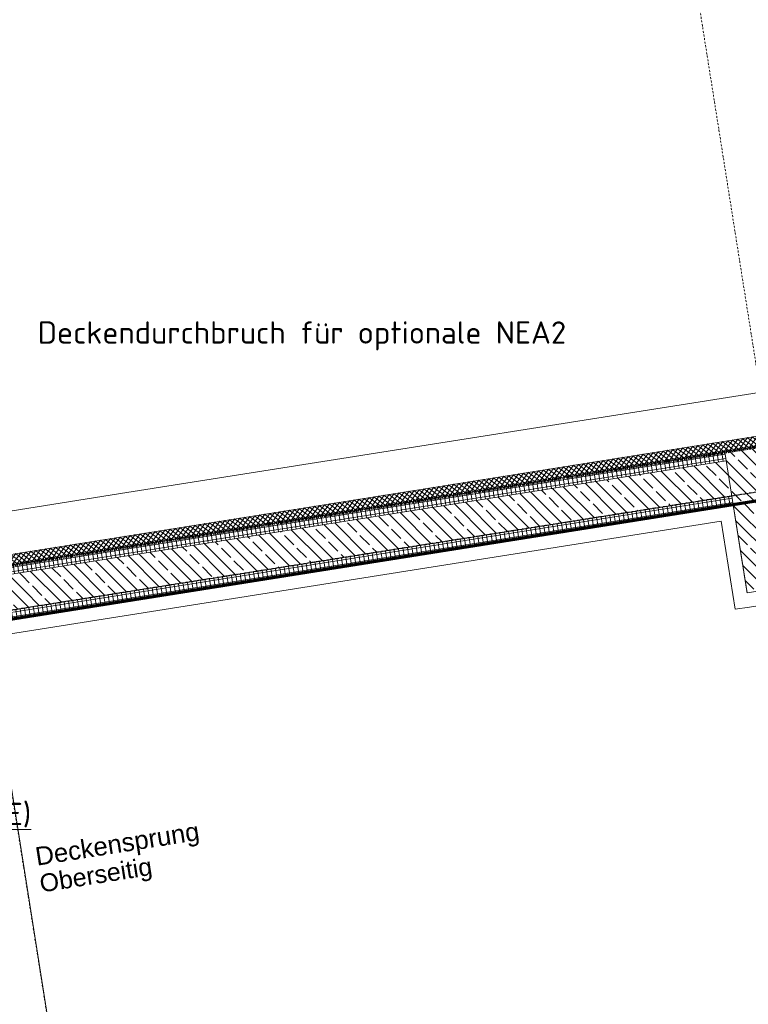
# Model space of a CAD drawing. Header units: millimetres. Extents: x 1523 to 75153, y -41886 to 10268.
# Tile 12 of 54: x 24130 to 28218, y -16506 to -10985. Entities that reach past the tile are written whole.
import ezdxf

# ---------------------------------------------------------------- set-up
doc = ezdxf.new("R2010")
doc.units = ezdxf.units.MM
for name, pattern in [('_Projekt 07 -  _  -  _  -  _  -', [7.5, 3.5, -2, 0, -2]), ('CAx_nichtHalbton', [20001.0584, 10000, -0.5292, 10000, -0.5292]), ('IMPORT-STRICHPUNKT _7_', [20, 10, -5, 0, -5]), ('Rasterlinie', [22.225, 12.7, -3.175, 3.175, -3.175]), ('Verdeckt 2x', [3.572, 2.3813, -1.1907])]:
    doc.linetypes.add(name, pattern=pattern)
for name, color, linetype, lineweight, true_color in [('10 VSI--Wärmeschutz _veritkal_', 7, 'Continuous', 13, 0x656565), ('90 A--Achsraster _1_50_', 7, 'IMPORT-STRICHPUNKT _7_', 13, 0x656565), ('97 A--Etiketten _ Deckensprung', 7, 'Continuous', 13, 0x656565), ('Neubau_10 A--Stütze', 7, 'Continuous', 13, 0x656565), ('Neubau_10 A--Wand außen _tragend_', 7, 'Continuous', 13, 0x656565), ('Neubau_10 VSI--Wärmeschutz _veritkal_', 7, 'Continuous', 13, 0x656565), ('Neubau_20 A--Bodenplatte', 7, 'Continuous', 13, 0x656565), ('Neubau_20 A--Gründungsbelag', 7, 'Continuous', 13, 0x656565), ('Xref_706_5_--_ÜP_-1_000_16_Übersichtsplan UG_IFC 2025_01_13_dwg', 7, 'Continuous', 13, 0x767676), ('XX', 7, 'Continuous', 18, 0x804040)]:
    doc.layers.add(name, color=color, linetype=linetype, lineweight=lineweight, true_color=true_color)
for name, color, linetype, lineweight in [('M-EQPM-___-IDEN', 7, 'Continuous', 9), ('S-GRID-____-OTLN', 7, 'Continuous', 9), ('Text', 7, 'Continuous', 9)]:
    doc.layers.add(name, color=color, linetype=linetype, lineweight=lineweight)
doc.styles.add('Arial_3', font='arial.ttf', dxfattribs={"height": 100})
doc.styles.add('Arial_B', font='txt', dxfattribs={"height": 103.174603})
doc.styles.add('ISOCPEUR', font='isocpeur.ttf', dxfattribs={"height": 125})
pattern_1 = [(275.336, (0, 0), (24.891662, 2.324905), []), (5.336, (0, 0), (-2.324905, 24.891662), [])]
pattern_2 = [(221.336, (0, 0), (-99.07104, 112.6274), []), (221.336, (33.02, -37.54), (-99.07104, 112.6274), []), (221.336, (66.05, -75.08), (-99.07104, 112.6274), [75, -25])]

# ---------------------------------------------------------------- blocks, each defined once
blk = doc.blocks.new('Xref_706_5_--_ÜP_-1_000_11_Übersichtsplan UG_IFC 2024_09_30_dwg_Standard-Rastermarker_7-41960560-SuD_-1UG gesamt Plot  - Blatt 2')
at = {"layer": '90 A--Achsraster _1_50_', "color": 9, "true_color": 0xcbcbcb}
blk.add_line((38626.4, 0), (93805.6, 0), dxfattribs=at)
blk = doc.blocks.new('Xref_706_5_--_ÜP_-1_000_11_Übersichtsplan UG_IFC 2024_09_30_dwg_Standard-Rastermarker_12-V5-SuD_-1UG gesamt Plot  - Blatt 2')
at = {"layer": '90 A--Achsraster _1_50_', "color": 9, "true_color": 0xcbcbcb}
blk.add_line((0, 0), (28500, 0), dxfattribs=at)
blk = doc.blocks.new('Xref_706_5_--_ÜP_-1_000_16_Übersichtsplan UG_IFC 2025_01_13_dwg-35469238-SuD_-1UG gesamt Plot  - Blatt 2')
at = {"layer": '10 VSI--Wärmeschutz _veritkal_', "true_color": 0xcbcbcb}
h = blk.add_hatch(dxfattribs=at)
h.set_pattern_fill('FP_9', color=9, style=0, pattern_type=2)
h.set_pattern_definition([(320.336, (0, 0), (12.765685, 15.396015), []), (50.336, (0, 0), (-15.396015, 12.765685), [])])
h.paths.add_polyline_path([(9890.8, -67093.8), (9445.7, -62328.6), (9386, -62334.1), (9831.1, -67099.4)])
h.paths.add_polyline_path([(9445.7, -62328.6), (9298.8, -60755.4), (9239, -60761), (9386, -62334.1), (9442.4, -62328.9)])
at = {"layer": 'Neubau_10 A--Stütze', "true_color": 0xcbcbcb}
h = blk.add_hatch(dxfattribs=at)
h.set_pattern_fill('FP_6', color=9, style=0, pattern_type=2)
h.set_pattern_definition(pattern_2)
h.paths.add_polyline_path([(10242.2, -62254.2), (10195.7, -61756.3), (9399.2, -61830.7), (9445.7, -62328.6), (10200.5, -62258.1)])
at = {"layer": 'Neubau_10 A--Wand außen _tragend_', "true_color": 0xcbcbcb}
h = blk.add_hatch(dxfattribs=at)
h.set_pattern_fill('FP_5', color=9, style=0, pattern_type=2)
h.set_pattern_definition(pattern_1)
h.paths.add_polyline_path([(9867.5, -66306.6), (9495.5, -62323.9), (9445.7, -62328.6), (9817.7, -66311.2)])
h = blk.add_hatch(dxfattribs=at)
h.set_pattern_fill('FP_6', color=9, style=0, pattern_type=2)
h.set_pattern_definition(pattern_2)
h.paths.add_polyline_path([(10066.6, -66288), (9694.6, -62305.3), (9495.5, -62323.9), (9867.5, -66306.6), (9941.7, -66299.6)])
h = blk.add_hatch(dxfattribs=at)
h.set_pattern_fill('FP_5', color=9, style=0, pattern_type=2)
h.set_pattern_definition(pattern_1)
h.paths.add_polyline_path([(10116.4, -66283.3), (9745.1, -62308.5), (9694.6, -62305.3), (10066.6, -66288)])
h.paths.add_polyline_path([(9745.1, -62308.5), (9744.4, -62300.7), (9694.6, -62305.3)])
h = blk.add_hatch(dxfattribs=at)
h.set_pattern_fill('FP_5', color=9, style=0, pattern_type=2)
h.set_pattern_definition(pattern_1)
h.paths.add_polyline_path([(9956.4, -67258.4), (9867.5, -66306.6), (9817.7, -66311.2), (9906.6, -67263.1), (9911.4, -67262.6)])
h = blk.add_hatch(dxfattribs=at)
h.set_pattern_fill('FP_6', color=9, style=0, pattern_type=2)
h.set_pattern_definition(pattern_2)
h.paths.add_polyline_path([(10155.5, -67239.8), (10066.6, -66288), (9867.5, -66306.6), (9956.4, -67258.4), (10004.8, -67253.9)])
h = blk.add_hatch(dxfattribs=at)
h.set_pattern_fill('FP_5', color=9, style=0, pattern_type=2)
h.set_pattern_definition(pattern_1)
h.paths.add_polyline_path([(10205.3, -67235.2), (10116.4, -66283.3), (10066.6, -66288), (10155.5, -67239.8)])
at = {"layer": '10 VSI--Wärmeschutz _veritkal_', "color": 9, "true_color": 0xcbcbcb, "flags": 128}
blk.add_lwpolyline([(9445.7, -62328.6), (9890.8, -67093.8), (9909.4, -67293), (9849.7, -67298.5), (9831.1, -67099.4), (9239, -60761), (9215.8, -60512.1), (9275.5, -60506.5), (9298.8, -60755.4), (9399.2, -61830.7)], dxfattribs=at)
at = {"layer": '97 A--Etiketten _ Deckensprung', "color": 9, "true_color": 0xcbcbcb, "flags": 128}
blk.add_lwpolyline([(9841, -66560.1), (13066.9, -66258.8), (13030.7, -65870.5), (14285.2, -65753.3), (14321.5, -66141.6), (14570.4, -66118.4), (15179.3, -72637.3)], dxfattribs=at)
at = {"layer": 'Neubau_10 A--Stütze', "color": 9, "true_color": 0xcbcbcb, "flags": 128}
blk.add_lwpolyline([(10242.2, -62254.2), (10195.7, -61756.3), (9399.2, -61830.7), (9445.7, -62328.6)], close=True, dxfattribs=at)
at = {"layer": 'Neubau_10 A--Wand außen _tragend_', "color": 9, "true_color": 0xcbcbcb, "flags": 128}
for points in [[(9445.7, -62328.6), (9817.7, -66311.2), (9906.6, -67263.1)], [(9495.5, -62323.9), (9867.5, -66306.6), (9956.4, -67258.4), (10205.3, -67235.2), (10116.4, -66283.3), (9744.4, -62300.7)], [(9694.6, -62305.3), (10066.6, -66288), (10155.5, -67239.8)]]:
    blk.add_lwpolyline(points, dxfattribs=at)
at = {"layer": 'Neubau_10 VSI--Wärmeschutz _veritkal_', "color": 9, "true_color": 0xcbcbcb, "flags": 128}
blk.add_lwpolyline([(9744.4, -62300.7), (10539.6, -70813.6), (10619.2, -70806.2), (9831.5, -62372.9), (10329.3, -62326.4), (10321.9, -62246.7), (10268, -61669.2), (10188.3, -61676.7), (9770.1, -61715.7), (9413, -57892.4), (9910.8, -57845.9), (9903.4, -57766.2), (9849.5, -57188.7), (9769.8, -57196.2), (9351.6, -57235.2), (9320.9, -56906.7), (9918.3, -56850.9), (10147.3, -56829.5), (12826.1, -56579.3)], dxfattribs=at)
at = {"layer": 'Neubau_20 A--Bodenplatte', "color": 9, "true_color": 0xcbcbcb, "flags": 128}
for points in [[(9461.9, -65727.7), (9058.7, -61410.6), (9357.4, -61382.7), (8957.5, -57101.3), (8658.8, -57129.2), (7917, -49187.5)], [(10379.9, -72330), (9839.7, -66546.2), (9832.2, -66466.5), (9533.5, -66494.4), (9461.9, -65727.7)]]:
    blk.add_lwpolyline(points, dxfattribs=at)
at = {"layer": 'Neubau_20 A--Gründungsbelag', "color": 9, "true_color": 0xcbcbcb, "flags": 128}
blk.add_lwpolyline([(10539.6, -70813.6), (14970.3, -70399.7), (14084, -60911.1), (14332.9, -60887.8), (14122.7, -58637.6), (13873.8, -58660.8), (13664.6, -56420.6), (9233.8, -56834.5)], close=True, dxfattribs=at)
for name, p, rotation in [('Xref_706_5_--_ÜP_-1_000_11_Übersichtsplan UG_IFC 2024_09_30_dwg_Standard-Rastermarker_7-41960560-SuD_-1UG gesamt Plot  - Blatt 2', (14224.8, -110805.2), 95.33628353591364), ('Xref_706_5_--_ÜP_-1_000_11_Übersichtsplan UG_IFC 2024_09_30_dwg_Standard-Rastermarker_12-V5-SuD_-1UG gesamt Plot  - Blatt 2', (30807.5, -60082.2), 185.3362835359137), ('Xref_706_5_--_ÜP_-1_000_11_Übersichtsplan UG_IFC 2024_09_30_dwg_Standard-Rastermarker_12-V5-SuD_-1UG gesamt Plot  - Blatt 2', (31226, -64562.7), 185.3362835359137)]:
    blk.add_blockref(name, p, dxfattribs=dict(rotation=rotation))
at = {"layer": '97 A--Etiketten _ Deckensprung', "attachment_point": 1, "rotation": 95.3363, "line_spacing_factor": 0.941778}
for s, insert, char_height, width, style in [('Deckensprung', (11411.6, -66338.1), 103.175, 1165.496, 'Arial_B'), ('Oberseitig', (11566, -66323.7), 100, 760.266, 'Arial_3')]:
    blk.add_mtext(s, dxfattribs=dict(at, insert=insert, char_height=char_height, width=width, style=style))

msp = doc.modelspace()

# ---------------------------------------------------------------- linework, layer by layer
at = {"layer": 'S-GRID-____-OTLN', "linetype": 'Rasterlinie', "lineweight": 25}
msp.add_line((73944.576, -6399.075), (16884.88, -15436.443), dxfattribs=at)
at = {"layer": 'XX', "color": 5, "linetype": '_Projekt 07 -  _  -  _  -  _  -', "lineweight": 70, "true_color": 0x0000ff}
msp.add_line((40580.774, -11430.902), (18164.802, -14981.243), dxfattribs=at)
at = {"layer": 'XX', "color": 7, "linetype": 'CAx_nichtHalbton', "lineweight": 70, "true_color": 0xffffff}
msp.add_line((33555.466, -12846.705), (19841.414, -15018.797), dxfattribs=at)
at = {"layer": 'XX', "color": 9, "linetype": 'Verdeckt 2x', "true_color": 0xc0c0c0}
msp.add_line((28133.057, -13705.53), (28211.275, -14199.374), dxfattribs=at)

# ---------------------------------------------------------------- block references
at = {"layer": 'Xref_706_5_--_ÜP_-1_000_16_Übersichtsplan UG_IFC 2025_01_13_dwg', "color": 9, "true_color": 0xcbcbcb, "rotation": 273.6637164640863}
msp.add_blockref('Xref_706_5_--_ÜP_-1_000_16_Übersichtsplan UG_IFC 2025_01_13_dwg-35469238-SuD_-1UG gesamt Plot  - Blatt 2', (89683.72, 0), dxfattribs=at)

# ---------------------------------------------------------------- texts
at = {"layer": 'M-EQPM-___-IDEN', "color": 1, "true_color": 0xff0000, "insert": (23193.435, -15376.62), "char_height": 125, "width": 1194.51437, "attachment_point": 1, "style": 'ISOCPEUR'}
msp.add_mtext('\\LDD 50/50 (E)', dxfattribs=at)

# ---------------------------------------------------------------- next in the draw order: texts
at = {"layer": 'Text', "color": 1, "true_color": 0xff0000, "insert": (24231.178, -12676.408), "char_height": 125, "width": 3551.47563, "attachment_point": 1, "style": 'ISOCPEUR', "bg_fill": 3, "box_fill_scale": 1.25, "bg_fill_color": 256, "bg_fill_true_color": 13158600, "bg_fill_transparency": 0}
msp.add_mtext('Deckendurchbruch für optionale NEA2', dxfattribs=at)

doc.saveas('drawing.dxf')
